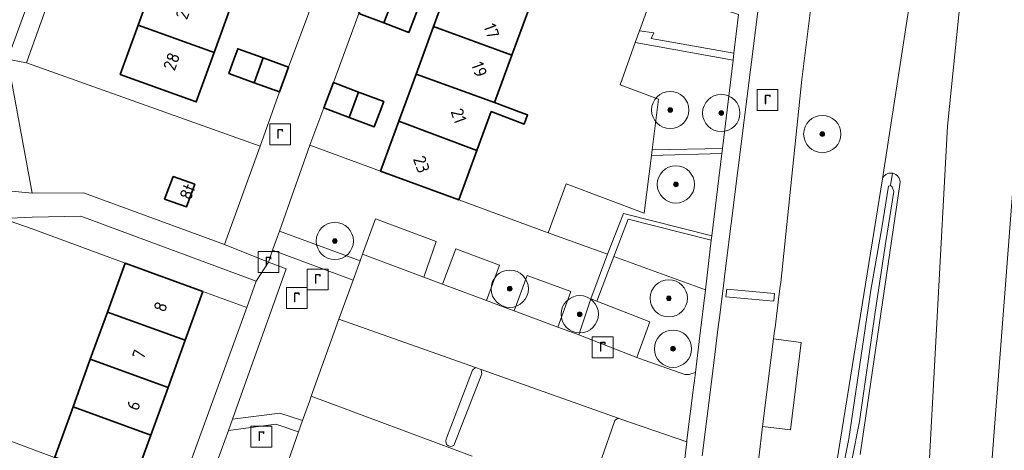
# Model space of a CAD drawing. Extents: x 154222 to 160093, y 456746 to 462495.
# Tile 250 of 256: x 158999 to 159104, y 461063 to 461109. Entities that reach past the tile are written whole.
import ezdxf
from ezdxf.enums import TextEntityAlignment as Align

# ---------------------------------------------------------------- set-up
doc = ezdxf.new("R2010")
doc.units = 0
doc.header["$LTSCALE"] = 0.75
doc.layers.get('0').update_dxf_attribs({"linetype": 'CONTINUOUS'})
for name, color, linetype, lineweight in [('B-XX-GR-BEPLANTING_CULTUUR_BODEMBEDEKKER-GV', 252, 'CONTINUOUS', 18), ('B-XX-GR-BEPLANTING_CULTUUR_BOSPLANTSOEN-GV', 252, 'CONTINUOUS', 18), ('B-XX-GR-BEPLANTING_CULTUUR_HEESTERS-GV', 252, 'CONTINUOUS', 18), ('B-XX-GR-BEPLANTING_CULTUUR_ROOS-GV', 252, 'CONTINUOUS', 18), ('B-XX-GR-BOOM-S', 252, 'CONTINUOUS', 25), ('B-XX-IE-TERREINAFSCHEIDING_KUNSTMATIG_MUUR-G', 252, 'IE-TERREINAFSCHEIDING-KUNSTMATIG-DICHT', 18), ('B-XX-OG-BEBOUWING-GV', 6, 'CONTINUOUS', 35), ('B-XX-OG-BEBOUWING-T18', 1, 'CONTINUOUS', 18), ('B-XX-OG-TERREIN_CULTUURSCHEIDING-GV', 252, 'CONTINUOUS', 18), ('B-XX-OG-TERREIN_ERF-GV', 252, 'CONTINUOUS', 18), ('B-XX-OG-WATER_SLOOT-GV', 252, 'CONTINUOUS', 18), ('B-XX-RI-GWA_RIOOLPUT-S', 252, 'CONTINUOUS', 25), ('B-XX-VH-VERHARDING_BETONSTRAATSTEEN-GV', 252, 'CONTINUOUS', 18), ('B-XX-VH-VERHARDING_STRAATBAKSTEEN-GV', 252, 'CONTINUOUS', 18), ('B-XX-VH-VERHARDING_TEGEL-GV', 252, 'CONTINUOUS', 18)]:
    doc.layers.add(name, color=color, linetype=linetype, lineweight=lineweight)
doc.styles.add('NLCS-ISO', font='NLCS-ISO.ttf')
doc.styles.add('NLCS-ISO-M-T18', font='NLCS-ISO.ttf', dxfattribs={"height": 1.8})
doc.linetypes.add('IE-TERREINAFSCHEIDING-KUNSTMATIG-DICHT', pattern='A,8,-1,[82,NLCS.SHX,S=0.75,R=90,X=0,Y=0],-1', length=10)

# ---------------------------------------------------------------- blocks, each defined once
blk = doc.blocks.new('SRI-PUT_INSPECTIEPUT_RIOOLPUT-SO')
at = {"color": 0, "linetype": 'ByBlock', "lineweight": 18}
blk.add_lwpolyline([(-1.12, -1.12), (1.12, -1.12), (1.12, 1.12), (-1.12, 1.12)], close=True, dxfattribs=at)
at = {"color": 0, "linetype": 'ByBlock', "lineweight": 18, "style": 'NLCS-ISO'}
blk.add_text('r', height=1.5, dxfattribs=at).set_placement((0, 0.28), align=Align.MIDDLE_CENTER)
blk = doc.blocks.new('SGR-BOOM_01-SO')
at = {"linetype": 'ByBlock', "lineweight": 18}
h = blk.add_hatch(color=0, dxfattribs=at)
h.dxf.hatch_style = 1
edge = h.paths.add_edge_path()
edge.add_arc((0, 0), 0.25, 0, 360)
at = {"color": 0, "linetype": 'ByBlock', "lineweight": 18}
for radius in [2, 0.25]:
    blk.add_circle((0, 0), radius, dxfattribs=at)

msp = doc.modelspace()

# ---------------------------------------------------------------- linework, layer by layer
at = {"layer": 'B-XX-GR-BEPLANTING_CULTUUR_BODEMBEDEKKER-GV'}
for points in [[(158999.38, 461104.469), (158997.353, 461104.849), (159000, 461090.493), (159005.503, 461090.533), (159020.667, 461084.995), (159024.466, 461095.519), (159000, 461104.248)], [(159014.22, 461089.853), (159015.138, 461092.269), (159017.451, 461091.45), (159016.584, 461089.035)], [(159024.054, 461081.045), (159005.237, 461088.026), (159000, 461087.91), (158996.812, 461087.765), (159000, 461086.661), (159009.984, 461082.976), (159018.336, 461079.942), (159023.032, 461078.235)]]:
    msp.add_lwpolyline(points, close=True, dxfattribs=at)
at = {"layer": 'B-XX-GR-BEPLANTING_CULTUUR_BOSPLANTSOEN-GV'}
for points in [[(159085.997, 460912.437), (159086.795, 460938.936), (159088.881, 460953.949), (159093.19, 460968.083), (159094.021, 461000), (159094.967, 461036.293), (159098.32, 461097.672), (159105.509, 461168.318), (159106.996, 461193.392), (159105.167, 461202.959), (159101.217, 461206.793), (159085.216, 461213.418), (159028.24, 461233.668), (159000, 461245.034), (158935.305, 461270.877), (158895.341, 461285.451), (158857.13, 461300.329), (158851.808, 461303.343), (158848.481, 461306.119), (158837.887, 461320.488), (158826.386, 461335.159), (158776.904, 461390.27), (158782.9, 461399.167)], [(159105.509, 461168.318), (159098.32, 461097.672), (159094.967, 461036.293), (159094.021, 461000), (159093.19, 460968.083), (159088.881, 460953.949), (159086.795, 460938.936), (159085.997, 460912.437)], [(159104.763, 461000), (159103.529, 461003.249), (159103.096, 461062.088), (159108.312, 461129.97)], [(159108.312, 461129.97), (159103.096, 461062.088), (159103.529, 461003.249), (159104.763, 461000)], [(159096.499, 461125.647), (159091.306, 461092.027), (159091.328, 461092.076), (159091.369, 461092.155), (159091.418, 461092.229), (159091.473, 461092.299), (159091.534, 461092.364), (159091.601, 461092.422), (159091.673, 461092.475), (159091.749, 461092.521), (159091.829, 461092.56), (159091.912, 461092.592), (159091.998, 461092.616), (159092.085, 461092.632), (159092.174, 461092.64), (159092.263, 461092.641), (159092.351, 461092.633), (159092.38, 461092.628), (159092.439, 461092.617), (159092.525, 461092.594), (159092.608, 461092.563), (159092.688, 461092.525), (159092.765, 461092.479), (159092.837, 461092.427), (159092.904, 461092.369), (159092.966, 461092.305), (159093.021, 461092.235), (159093.071, 461092.161), (159093.113, 461092.083), (159093.148, 461092.001), (159093.176, 461091.917), (159093.196, 461091.83), (159093.208, 461091.742), (159093.212, 461091.653), (159088.909, 461062.451)]]:
    msp.add_lwpolyline(points, dxfattribs=at)
for points in [[(159007.545, 461127.198), (159005.709, 461127.843), (159000.986, 461114.846), (159000, 461112.133), (158997.353, 461104.849), (158999.38, 461104.469), (159000, 461106.196), (159000.001, 461106.199)], [(159075.859, 461109.674), (159066.896, 461112.609), (159065.209, 461107.907), (159066.747, 461107.675), (159066.474, 461107.079), (159075.357, 461105.51)], [(159075.267, 461104.763), (159064.765, 461106.667), (159063.135, 461102.122), (159067.266, 461100.576), (159066.584, 461095.119), (159074.122, 461095.272)], [(159072.994, 461085.919), (159074.057, 461094.734), (159066.511, 461094.534), (159065.736, 461088.336), (159061.54, 461089.906), (159057.338, 461091.491), (159055.423, 461086.232), (159061.79, 461083.929), (159063.515, 461088.29)], [(159072.934, 461085.427), (159064.018, 461087.712), (159062.47, 461083.683), (159072.295, 461080.13)]]:
    msp.add_lwpolyline(points, close=True, dxfattribs=at)
at = {"layer": 'B-XX-GR-BEPLANTING_CULTUUR_HEESTERS-GV'}
for points in [[(159037.418, 461092.835), (159029.83, 461095.62), (159028.112, 461090.78), (159026.566, 461086.423), (159035.23, 461083.235), (159035.481, 461083.924), (159036.868, 461087.73), (159043.389, 461085.302), (159042.058, 461081.476), (159044.052, 461080.734), (159045.499, 461084.517), (159050.184, 461082.773), (159048.782, 461078.973), (159051.153, 461078.091), (159051.766, 461077.863), (159053.16, 461081.665), (159057.842, 461079.93), (159056.462, 461076.123), (159058.541, 461075.353), (159058.69, 461075.295), (159059.997, 461079.135), (159061.79, 461083.929), (159055.423, 461086.232), (159045.812, 461089.756)], [(159034.469, 461081.154), (159025.805, 461084.356), (159025.372, 461083.099), (159027.284, 461082.374), (159021.5, 461066.221), (159026.595, 461066.893), (159029.027, 461066.098), (159029.767, 461068.14), (159029.966, 461068.694), (159032.944, 461076.981)], [(159072.295, 461080.13), (159062.47, 461083.683), (159060.64, 461078.885), (159066.346, 461076.664), (159064.927, 461072.867), (159065.723, 461072.557), (159070.102, 461071.021), (159070.556, 461071.02), (159071.225, 461071.254), (159071.698, 461075.179)], [(159082.604, 461074.472), (159079.628, 461074.847), (159078.444, 461065.431), (159081.425, 461065.096)]]:
    msp.add_lwpolyline(points, close=True, dxfattribs=at)
for points in [[(159069.194, 461054.639), (159070.299, 461063.805), (159063.223, 461066.234), (159063.044, 461066.298), (159062.991, 461066.302), (159062.93, 461066.3), (159062.87, 461066.29), (159062.811, 461066.271), (159062.755, 461066.246), (159062.704, 461066.213), (159062.657, 461066.174), (159062.615, 461066.129), (159062.58, 461066.079), (159062.552, 461066.025), (159062.537, 461065.988), (159061.155, 461061.994)], [(159027.511, 461061.788), (159028.61, 461064.883), (159026.161, 461065.684), (159021.066, 461065.013), (159018.702, 461058.571)]]:
    msp.add_lwpolyline(points, dxfattribs=at)
at = {"layer": 'B-XX-GR-BEPLANTING_CULTUUR_ROOS-GV'}
msp.add_lwpolyline([(159048.226, 461071.557), (159047.605, 461071.777), (159047.302, 461071.486), (159044.479, 461064.186), (159044.439, 461063.899), (159044.441, 461063.647), (159044.498, 461063.507), (159044.703, 461063.382), (159044.952, 461063.314), (159045.273, 461063.424), (159048.274, 461071.1)], close=True, dxfattribs=at)
at = {"layer": 'B-XX-IE-TERREINAFSCHEIDING_KUNSTMATIG_MUUR-G'}
msp.add_lwpolyline([(159078.444, 461065.431), (159081.425, 461065.096), (159082.604, 461074.472), (159079.628, 461074.847)], dxfattribs=at)
at = {"layer": 'B-XX-OG-BEBOUWING-GV'}
for points in [[(159021.361, 461110.619), (159013.197, 461113.569), (159011.365, 461108.516), (159019.536, 461105.587)], [(159053.322, 461110.224), (159044.941, 461113.34), (159043.113, 461108.358), (159051.508, 461105.279)], [(159038.788, 461111.445), (159036.105, 461112.449), (159035.095, 461109.752), (159037.778, 461108.748)], [(159041.472, 461110.44), (159038.788, 461111.445), (159037.778, 461108.748), (159040.462, 461107.743), (159040.986, 461109.139)], [(159019.536, 461105.587), (159011.365, 461108.516), (159009.45, 461103.234), (159017.611, 461100.276)], [(159043.113, 461108.358), (159041.246, 461103.269), (159049.648, 461100.21), (159051.508, 461105.279)], [(159024.804, 461104.998), (159022.08, 461105.979), (159021.663, 461104.825), (159021.121, 461103.313), (159023.845, 461102.333)], [(159027.53, 461104.019), (159024.804, 461104.998), (159023.845, 461102.333), (159026.571, 461101.353)], [(159049.648, 461100.21), (159041.246, 461103.269), (159039.385, 461098.197), (159047.759, 461095.063), (159049.294, 461099.246), (159052.833, 461097.901), (159053.209, 461098.89), (159052.309, 461099.218)], [(159035.058, 461101.339), (159032.364, 461102.359), (159031.334, 461099.635), (159034.029, 461098.615)], [(159037.755, 461100.319), (159035.058, 461101.339), (159034.029, 461098.615), (159036.724, 461097.596), (159037.255, 461098.994)], [(159047.759, 461095.063), (159039.385, 461098.197), (159037.418, 461092.835), (159045.812, 461089.756)], [(159017.451, 461091.45), (159015.138, 461092.269), (159014.22, 461089.853), (159016.584, 461089.035)], [(159018.336, 461079.942), (159009.984, 461082.976), (159008.078, 461077.73), (159016.438, 461074.719)], [(159016.438, 461074.719), (159008.078, 461077.73), (159006.237, 461072.664), (159014.586, 461069.62)], [(159014.586, 461069.62), (159006.237, 461072.664), (159004.381, 461067.554), (159012.735, 461064.526)], [(159012.735, 461064.526), (159004.381, 461067.554), (159002.426, 461062.173), (159010.77, 461059.116)]]:
    msp.add_lwpolyline(points, close=True, dxfattribs=at)
at = {"layer": 'B-XX-OG-TERREIN_CULTUURSCHEIDING-GV'}
for points in [[(159086.417, 461061.665), (159091.306, 461092.027), (159096.499, 461125.647)], [(159083.974, 461113.298), (159082.675, 461102.7), (159080.39, 461080.912), (159080.34, 461080.515), (159080.198, 461079.382), (159079.78, 461076.057), (159079.73, 461075.661), (159079.628, 461074.847), (159082.604, 461074.472), (159081.425, 461065.096), (159078.444, 461065.431), (159078.023, 461062.08)], [(158937.1, 461112.263), (158965.524, 461102.103), (158965.866, 461103.057), (158967.998, 461102.193), (158969.663, 461106.82), (158972.505, 461105.811), (158973.521, 461108.646), (158975.92, 461107.813), (158974.85, 461104.952), (158976.972, 461104.117), (158974.94, 461098.683), (158995.931, 461090.876), (159000, 461090.493), (158997.353, 461104.849), (159000, 461112.133)]]:
    msp.add_lwpolyline(points, dxfattribs=at)
at = {"layer": 'B-XX-OG-TERREIN_ERF-GV'}
msp.add_lwpolyline([(159015.047, 461118.675), (159016.92, 461123.839), (159018.735, 461128.847), (159020.597, 461133.983), (159028.758, 461131.025), (159026.891, 461125.874), (159025.093, 461120.914), (159023.221, 461115.752), (159021.361, 461110.619), (159019.536, 461105.587), (159017.611, 461100.276), (159009.45, 461103.234), (159011.365, 461108.516), (159013.197, 461113.569)], close=True, dxfattribs=at)
for points in [[(159007.545, 461127.198), (159000.001, 461106.199), (159000, 461106.196), (158999.38, 461104.469), (159000, 461104.248), (159024.466, 461095.519), (159026.571, 461101.353), (159023.845, 461102.333), (159021.121, 461103.313), (159021.663, 461104.825), (159022.08, 461105.979), (159024.804, 461104.998), (159027.53, 461104.019), (159030.347, 461111.586)], [(159040.986, 461109.139), (159040.462, 461107.743), (159037.778, 461108.748), (159035.095, 461109.752), (159032.364, 461102.359), (159035.058, 461101.339), (159037.755, 461100.319), (159037.255, 461098.994), (159036.724, 461097.596), (159034.029, 461098.615), (159031.334, 461099.635), (159029.83, 461095.62), (159037.418, 461092.835), (159039.385, 461098.197), (159041.246, 461103.269), (159043.113, 461108.358), (159044.941, 461113.34)], [(159053.322, 461110.224), (159051.508, 461105.279), (159049.648, 461100.21), (159052.309, 461099.218), (159053.209, 461098.89), (159052.833, 461097.901), (159049.294, 461099.246), (159047.759, 461095.063), (159045.812, 461089.756), (159055.423, 461086.232), (159057.338, 461091.491), (159061.54, 461089.906), (159065.736, 461088.336), (159066.511, 461094.534), (159066.584, 461095.119), (159067.266, 461100.576), (159063.135, 461102.122), (159064.765, 461106.667), (159065.209, 461107.907), (159066.896, 461112.609)], [(158991.156, 461066.293), (159000, 461063.002), (159002.409, 461062.126), (159010.761, 461059.092), (159015.446, 461057.402), (159023.032, 461078.235), (159018.336, 461079.942), (159016.438, 461074.719), (159014.586, 461069.62), (159012.735, 461064.526), (159010.77, 461059.116), (159002.426, 461062.173), (159004.381, 461067.554), (159006.237, 461072.664), (159008.078, 461077.73), (159009.984, 461082.976), (159000, 461086.661), (158996.812, 461087.765)]]:
    msp.add_lwpolyline(points, dxfattribs=at)
at = {"layer": 'B-XX-OG-WATER_SLOOT-GV'}
for points in [[(159087.271, 461061.98), (159087.704, 461064.138), (159090.055, 461080.091), (159091.247, 461086.764), (159091.975, 461091.223), (159092.191, 461091.319), (159092.38, 461092.628), (159092.351, 461092.633), (159092.263, 461092.641), (159092.174, 461092.64), (159092.085, 461092.632), (159091.998, 461092.616), (159091.912, 461092.592), (159091.829, 461092.56), (159091.749, 461092.521), (159091.673, 461092.475), (159091.601, 461092.422), (159091.534, 461092.364), (159091.473, 461092.299), (159091.418, 461092.229), (159091.369, 461092.155), (159091.328, 461092.076), (159091.306, 461092.027), (159086.417, 461061.665)], [(159088.909, 461062.451), (159093.212, 461091.653), (159093.208, 461091.742), (159093.196, 461091.83), (159093.176, 461091.917), (159093.148, 461092.001), (159093.113, 461092.083), (159093.071, 461092.161), (159093.021, 461092.235), (159092.966, 461092.305), (159092.904, 461092.369), (159092.837, 461092.427), (159092.765, 461092.479), (159092.688, 461092.525), (159092.608, 461092.563), (159092.525, 461092.594), (159092.439, 461092.617), (159092.38, 461092.628), (159092.191, 461091.319), (159092.378, 461091.172), (159092.549, 461090.649), (159091.681, 461085.31), (159090.551, 461077.705), (159088.838, 461065.976), (159088.017, 461061.83)], [(159088.017, 461061.83), (159088.838, 461065.976), (159090.551, 461077.705), (159091.681, 461085.31), (159092.549, 461090.649), (159092.378, 461091.172), (159092.191, 461091.319), (159091.975, 461091.223), (159091.247, 461086.764), (159090.055, 461080.091), (159087.704, 461064.138), (159087.271, 461061.98)]]:
    msp.add_lwpolyline(points, dxfattribs=at)
at = {"layer": 'B-XX-VH-VERHARDING_BETONSTRAATSTEEN-GV'}
for points in [[(159078.628, 461115.408), (159074.364, 461081.557), (159074.315, 461081.16), (159073.77, 461076.821), (159073.72, 461076.425), (159073.013, 461070.797), (159071.947, 461062.309)], [(159078.023, 461062.08), (159078.444, 461065.431), (159079.628, 461074.847), (159079.73, 461075.661), (159079.78, 461076.057), (159080.198, 461079.382), (159080.34, 461080.515), (159080.39, 461080.912), (159082.675, 461102.7), (159083.974, 461113.298)], [(159030.347, 461111.586), (159027.53, 461104.019), (159026.571, 461101.353), (159024.466, 461095.519), (159020.667, 461084.995), (159025.372, 461083.099), (159025.805, 461084.356), (159026.566, 461086.423), (159028.112, 461090.78), (159029.83, 461095.62), (159031.334, 461099.635), (159032.364, 461102.359), (159035.095, 461109.752)]]:
    msp.add_lwpolyline(points, dxfattribs=at)
for points in [[(159072.994, 461085.919), (159063.515, 461088.29), (159061.79, 461083.929), (159059.997, 461079.135), (159060.64, 461078.885), (159062.47, 461083.683), (159064.018, 461087.712), (159072.934, 461085.427)], [(159074.513, 461079.371), (159074.586, 461080.174), (159079.731, 461079.707), (159079.658, 461078.903)], [(159079.731, 461079.707), (159074.586, 461080.174), (159074.513, 461079.371), (159079.658, 461078.903)]]:
    msp.add_lwpolyline(points, close=True, dxfattribs=at)
at = {"layer": 'B-XX-VH-VERHARDING_STRAATBAKSTEEN-GV'}
for points in [[(159043.389, 461085.302), (159036.868, 461087.73), (159035.481, 461083.924), (159042.058, 461081.476)], [(159050.184, 461082.773), (159045.499, 461084.517), (159044.052, 461080.734), (159048.782, 461078.973)], [(159042.058, 461081.476), (159035.481, 461083.924), (159035.23, 461083.235), (159035.224, 461083.218), (159034.469, 461081.154), (159032.944, 461076.981), (159047.605, 461071.777), (159048.226, 461071.557), (159063.044, 461066.298), (159063.223, 461066.234), (159070.299, 461063.805), (159070.322, 461063.996), (159071.062, 461069.908), (159071.088, 461070.115), (159071.225, 461071.254), (159070.556, 461071.02), (159070.102, 461071.021), (159065.723, 461072.557), (159064.927, 461072.867), (159058.69, 461075.295), (159058.541, 461075.353), (159056.462, 461076.123), (159051.766, 461077.863), (159051.153, 461078.091), (159048.782, 461078.973), (159044.052, 461080.734)], [(159057.842, 461079.93), (159053.16, 461081.665), (159051.766, 461077.863), (159056.462, 461076.123)], [(159060.64, 461078.885), (159059.997, 461079.135), (159058.69, 461075.295), (159064.927, 461072.867), (159066.346, 461076.664)]]:
    msp.add_lwpolyline(points, close=True, dxfattribs=at)
for points in [[(159061.155, 461061.994), (159062.537, 461065.988), (159062.552, 461066.025), (159062.58, 461066.079), (159062.615, 461066.129), (159062.657, 461066.174), (159062.704, 461066.213), (159062.755, 461066.246), (159062.811, 461066.271), (159062.87, 461066.29), (159062.93, 461066.3), (159062.991, 461066.302), (159063.044, 461066.298), (159048.226, 461071.557), (159048.274, 461071.1), (159045.273, 461063.424), (159044.952, 461063.314), (159044.703, 461063.382), (159044.498, 461063.507), (159044.441, 461063.647), (159044.439, 461063.899), (159044.479, 461064.186), (159047.302, 461071.486), (159047.605, 461071.777), (159032.944, 461076.981), (159029.966, 461068.694), (159047.246, 461062.262)], [(159047.246, 461062.262), (159029.966, 461068.694), (159029.767, 461068.14), (159029.027, 461066.098), (159029.04, 461066.094), (159028.61, 461064.883), (159027.511, 461061.788)]]:
    msp.add_lwpolyline(points, dxfattribs=at)
at = {"layer": 'B-XX-VH-VERHARDING_TEGEL-GV'}
for points in [[(159071.947, 461062.309), (159073.013, 461070.797), (159073.72, 461076.425), (159073.77, 461076.821), (159074.315, 461081.16), (159074.364, 461081.557), (159078.628, 461115.408)], [(159075.859, 461109.674), (159075.357, 461105.51), (159075.267, 461104.763), (159074.122, 461095.272), (159074.057, 461094.734), (159072.994, 461085.919), (159072.934, 461085.427), (159072.295, 461080.13), (159071.698, 461075.179), (159071.225, 461071.254), (159071.088, 461070.115), (159071.062, 461069.908), (159070.322, 461063.996), (159070.299, 461063.805), (159069.194, 461054.639)], [(159018.702, 461058.571), (159021.066, 461065.013), (159021.5, 461066.221), (159027.284, 461082.374), (159025.372, 461083.099), (159024.054, 461081.045), (159023.032, 461078.235), (159015.446, 461057.402)], [(158997.504, 461061.846), (159000, 461060.924), (159001.262, 461060.448), (159004.341, 461059.325), (159007.738, 461058.087), (159011.624, 461056.735), (159014.829, 461055.501), (159015.446, 461057.402), (159010.761, 461059.092), (159002.409, 461062.126), (159000, 461063.002), (158991.156, 461066.293)]]:
    msp.add_lwpolyline(points, dxfattribs=at)
for points in [[(158937.1, 461112.263), (158935.254, 461112.563), (158934.555, 461110.451), (158936.408, 461109.959), (158938.792, 461109), (158995.004, 461088.453), (158995.853, 461088.142), (158996.812, 461087.765), (159000, 461087.91), (159005.237, 461088.026), (159024.054, 461081.045), (159025.372, 461083.099), (159020.667, 461084.995), (159005.503, 461090.533), (159000, 461090.493), (158995.931, 461090.876), (158974.94, 461098.683), (158967.681, 461101.32), (158965.524, 461102.103)], [(159066.747, 461107.675), (159065.209, 461107.907), (159064.765, 461106.667), (159075.267, 461104.763), (159075.357, 461105.51), (159066.474, 461107.079)], [(159074.057, 461094.734), (159074.122, 461095.272), (159066.584, 461095.119), (159066.511, 461094.534)], [(159035.23, 461083.235), (159026.566, 461086.423), (159025.805, 461084.356), (159034.469, 461081.154), (159035.224, 461083.218)], [(159029.027, 461066.098), (159026.595, 461066.893), (159021.5, 461066.221), (159021.066, 461065.013), (159026.161, 461065.684), (159028.61, 461064.883), (159029.04, 461066.094)]]:
    msp.add_lwpolyline(points, close=True, dxfattribs=at)

# ---------------------------------------------------------------- block references
at = {"layer": 'B-XX-GR-BOOM-S'}
for p in [(159068.522, 461099.41), (159074.003, 461099.088), (159084.852, 461096.831), (159069.132, 461091.425), (159032.501, 461085.352), (159051.291, 461080.227), (159068.372, 461079.203), (159058.807, 461077.494), (159068.826, 461073.79)]:
    msp.add_blockref('SGR-BOOM_01-SO', p, dxfattribs=at)
at = {"layer": 'B-XX-RI-GWA_RIOOLPUT-S'}
for p in [(159078.977, 461100.49), (159026.623, 461096.796), (159025.372, 461083.099), (159030.659, 461081.22), (159028.415, 461079.245), (159061.272, 461073.952), (159024.607, 461064.356)]:
    msp.add_blockref('SRI-PUT_INSPECTIEPUT_RIOOLPUT-SO', p, dxfattribs=at)

# ---------------------------------------------------------------- texts
at = {"layer": 'B-XX-OG-BEBOUWING-T18', "style": 'NLCS-ISO-M-T18'}
for s, rotation, p in [('26', 69.8, (159016.288, 461110.09)), ('17', 290, (159049.329, 461107.901)), ('28', 69.8, (159014.968, 461104.618)), ('19', 290, (159048.01, 461103.767)), ('21', 290, (159045.806, 461098.782)), ('23', 290, (159041.809, 461093.573)), ('8t', 68.9, (159016.683, 461090.65)), ('8', 70, (159013.78, 461078.295)), ('7', 70, (159011.472, 461073.188)), ('6', 70, (159010.879, 461067.717))]:
    msp.add_text(s, height=1.35, rotation=rotation, dxfattribs=at).set_placement(p, align=Align.MIDDLE_CENTER)

doc.saveas('drawing.dxf')
